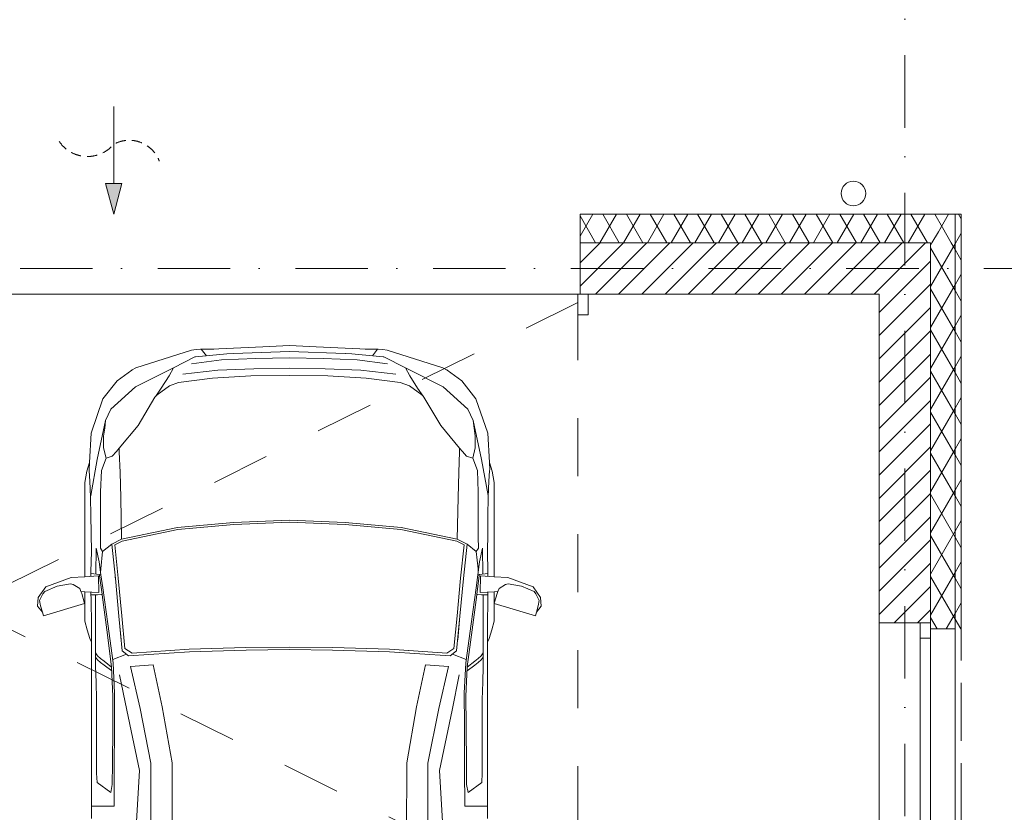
# Model space of a CAD drawing. Header units: millimetres. Extents: x -4612887 to -4536833, y -5457376 to -5415716.
# Tile 141 of 144: x -4558245 to -4553451, y -5423562 to -5419703. Entities that reach past the tile are written whole.
import ezdxf

# ---------------------------------------------------------------- set-up
doc = ezdxf.new("R2010")
doc.units = ezdxf.units.MM
doc.header["$MEASUREMENT"] = 0
for name, pattern in [('Krawędzie ukryte', [391.222223, 282.222223, -109]), ('Kropki i Kreski', [670.277762, 352.777767, -176.388884, 0, -141.111112]), ('Przerywana', [564.444447, 282.222223, -282.222223]), ('Przerywana b. gesta (2)', [80, 50, -30])]:
    doc.linetypes.add(name, pattern=pattern)
for name, color, linetype, lineweight in [('Linie', 8, 'Continuous', 18), ('Meble', 8, 'Continuous', 18), ('Osie', 8, 'Continuous', 18), ('Ściany', 8, 'Continuous', 18), ('Ściany zewnętrzne', 255, 'Continuous', 18)]:
    doc.layers.add(name, color=color, linetype=linetype, lineweight=lineweight)
pattern_1 = [(60, (-4559356.9, -5416807.61), (-86.6025, 50), []), (120, (-4559356.9, -5416807.61), (86.6025, 50), [])]
pattern_2 = [(45, (-4559356.9, -5416807.61), (-56.56854, 56.56854), [])]

# ---------------------------------------------------------------- blocks, each defined once
blk = doc.blocks.new('Linia_24', base_point=(-4557787.7, -5420649.1))
at = {"layer": 'Ściany', "linetype": 'Continuous', "lineweight": 0}
blk.add_hatch(color=151, dxfattribs=at).paths.add_polyline_path([(-4557787.7, -5420649.1), (-4557747.7, -5420499.8), (-4557827.7, -5420499.8)])
at = {"layer": 'Ściany', "color": 151, "linetype": 'Continuous', "lineweight": 0}
for p, q in [((-4557787.7, -5420499.8), (-4557787.7, -5420126)), ((-4557787.7, -5420649.1), (-4557827.7, -5420499.8)), ((-4557827.7, -5420499.8), (-4557747.7, -5420499.8)), ((-4557787.7, -5420649.1), (-4557747.7, -5420499.8))]:
    blk.add_line(p, q, dxfattribs=at)

msp = doc.modelspace()

# ---------------------------------------------------------------- hatches: boundary and pattern name
at = {"layer": 'Ściany', "linetype": 'Continuous'}
h = msp.add_hatch(dxfattribs=at)
h.set_pattern_fill('IZOLACJA_MIĘKKA', color=8, style=0, pattern_type=2)
h.set_pattern_definition(pattern_1)
h.paths.add_polyline_path([(-4553660.8, -5422669.1), (-4553660.8, -5420649.1), (-4553690.8, -5420649.1), (-4553690.8, -5422669.1)])
at = {"layer": 'Ściany zewnętrzne', "linetype": 'Continuous'}
h = msp.add_hatch(dxfattribs=at)
h.set_pattern_fill('IZOLACJA_MIĘKKA', color=8, style=0, pattern_type=2)
h.set_pattern_definition(pattern_1)
h.paths.add_polyline_path([(-4555517, -5420649.1), (-4555517, -5420789.1), (-4553823.6, -5420789.1), (-4553810.8, -5420775.6), (-4553810.8, -5420649.1)])
h = msp.add_hatch(dxfattribs=at)
h.set_pattern_fill('IZOLACJA_MIĘKKA', color=8, style=0, pattern_type=2)
h.set_pattern_definition(pattern_1)
h.paths.add_polyline_path([(-4553690.8, -5420789.1), (-4553690.8, -5420649.1), (-4553810.8, -5420775.6), (-4553810.8, -5420789.1)])
h = msp.add_hatch(dxfattribs=at)
h.set_pattern_fill('IZOLACJA_MIĘKKA', color=8, style=0, pattern_type=2)
h.set_pattern_definition(pattern_1)
h.paths.add_polyline_path([(-4553690.8, -5420649.1), (-4553810.8, -5420649.1), (-4553810.8, -5420775.6)])
h = msp.add_hatch(dxfattribs=at)
h.set_pattern_fill('BLOCZKI_CERAMICZNE', color=8, style=0, pattern_type=2)
h.set_pattern_definition(pattern_2)
h.paths.add_polyline_path([(-4555517, -5420789.1), (-4555517, -5421039.1), (-4554060.8, -5421039.1), (-4554060.8, -5420789.1)])
h = msp.add_hatch(dxfattribs=at)
h.set_pattern_fill('BLOCZKI_CERAMICZNE', color=8, style=0, pattern_type=2)
h.set_pattern_definition(pattern_2)
h.paths.add_polyline_path([(-4553810.8, -5421039.1), (-4553810.8, -5420789.1), (-4553823.6, -5420789.1), (-4554060.8, -5421039.1)])
h = msp.add_hatch(dxfattribs=at)
h.set_pattern_fill('BLOCZKI_CERAMICZNE', color=8, style=0, pattern_type=2)
h.set_pattern_definition(pattern_2)
h.paths.add_polyline_path([(-4554060.8, -5421039.1), (-4553823.6, -5420789.1), (-4554060.8, -5420789.1)])
h = msp.add_hatch(dxfattribs=at)
h.set_pattern_fill('IZOLACJA_MIĘKKA', color=256, style=0, pattern_type=2)
h.set_pattern_definition(pattern_1)
h.paths.add_polyline_path([(-4553810.8, -5420789.1), (-4553810.8, -5420775.6), (-4553823.6, -5420789.1)])
h = msp.add_hatch(dxfattribs=at)
h.set_pattern_fill('IZOLACJA_MIĘKKA', color=8, style=0, pattern_type=2)
h.set_pattern_definition(pattern_1)
h.paths.add_polyline_path([(-4553810.8, -5420789.1), (-4553810.8, -5422639.1), (-4553810.8, -5422669.1), (-4553690.8, -5422669.1), (-4553690.8, -5420789.1)])
h = msp.add_hatch(dxfattribs=at)
h.set_pattern_fill('BLOCZKI_CERAMICZNE', color=8, style=0, pattern_type=2)
h.set_pattern_definition(pattern_2)
h.paths.add_polyline_path([(-4553810.8, -5421039.1), (-4554060.8, -5421039.1), (-4554060.8, -5422639.1), (-4553860.8, -5422639.1), (-4553810.8, -5422639.1)])

# ---------------------------------------------------------------- linework, layer by layer
at = {"layer": 'Linie', "color": 8, "linetype": 'Continuous'}
for p, q in [((-4557168.2, -5421300.2), (-4557275.5, -5421305.8)), ((-4557061.6, -5421294.9), (-4557168.2, -5421300.2)), ((-4556932.1, -5421289.5), (-4557061.6, -5421294.9)), ((-4556932.1, -5421289.5), (-4556802.5, -5421294.9)), ((-4556802.5, -5421294.9), (-4556695.9, -5421300.2)), ((-4556695.9, -5421300.2), (-4556588.6, -5421305.8)), ((-4557408.4, -5421312.5), (-4557679.1, -5421398.1)), ((-4557496.9, -5421397.6), (-4557392.1, -5421344.4)), ((-4557386.4, -5421309.4), (-4557408.4, -5421312.5)), ((-4557388.9, -5421344.2), (-4557392.1, -5421344.4)), ((-4557236.6, -5421329.1), (-4557388.9, -5421344.2)), ((-4557364.4, -5421306.3), (-4557386.4, -5421309.4)), ((-4557361.1, -5421307.3), (-4557364.4, -5421306.3)), ((-4557361.1, -5421307.3), (-4557336.4, -5421339)), ((-4557359.7, -5421307.8), (-4557361.1, -5421307.3)), ((-4557300.2, -5421306.4), (-4557359.7, -5421307.8)), ((-4557275.5, -5421305.8), (-4557300.2, -5421306.4)), ((-4557204.4, -5421327.9), (-4557236.6, -5421329.1)), ((-4557203.7, -5421327.8), (-4556932.1, -5421317.7)), ((-4556932.1, -5421349.2), (-4557097.1, -5421352.5)), ((-4556660.4, -5421327.8), (-4556932.1, -5421317.7)), ((-4556932.1, -5421349.2), (-4556767, -5421352.5)), ((-4556659.7, -5421327.9), (-4556627.6, -5421329.1)), ((-4556627.6, -5421329.1), (-4556475.2, -5421344.2)), ((-4556588.6, -5421305.8), (-4556563.9, -5421306.4)), ((-4556563.9, -5421306.4), (-4556504.4, -5421307.8)), ((-4556503, -5421307.3), (-4556527.7, -5421339)), ((-4556504.4, -5421307.8), (-4556503, -5421307.3)), ((-4556503, -5421307.3), (-4556499.7, -5421306.3)), ((-4556499.7, -5421306.3), (-4556477.7, -5421309.4)), ((-4556477.7, -5421309.4), (-4556455.7, -5421312.5)), ((-4556475.2, -5421344.2), (-4556472, -5421344.4)), ((-4556367.2, -5421397.6), (-4556472, -5421344.4)), ((-4556455.7, -5421312.5), (-4556185, -5421398.1)), ((-4557679.1, -5421398.1), (-4557697.4, -5421407.2)), ((-4557496.9, -5421397.6), (-4557680.9, -5421491.1)), ((-4557518.3, -5421436.5), (-4557496.9, -5421397.6)), ((-4557409.5, -5421379), (-4557262.1, -5421359.1)), ((-4557097.1, -5421352.5), (-4557262.1, -5421359.1)), ((-4556767, -5421352.5), (-4556602, -5421359.1)), ((-4556454.6, -5421379), (-4556602, -5421359.1)), ((-4556345.9, -5421436.5), (-4556367.2, -5421397.6)), ((-4556367.2, -5421397.6), (-4556183.2, -5421491.1)), ((-4556185, -5421398.1), (-4556166.7, -5421407.2)), ((-4557700.1, -5421408.5), (-4557771, -5421461.8)), ((-4557698.1, -5421407.5), (-4557700.1, -5421408.5)), ((-4557700.1, -5421408.5), (-4557700.1, -5421408.5)), ((-4557697.4, -5421407.2), (-4557698.1, -5421407.5)), ((-4557556.3, -5421496.7), (-4557518.3, -5421436.5)), ((-4557279.9, -5421409.2), (-4557450.4, -5421428)), ((-4557306.4, -5421448.3), (-4557119.2, -5421437.6)), ((-4557105.8, -5421402.6), (-4557279.9, -5421409.2)), ((-4557119.2, -5421437.6), (-4556932.1, -5421434.6)), ((-4556932.1, -5421399.3), (-4557105.8, -5421402.6)), ((-4556932.1, -5421399.3), (-4556758.3, -5421402.6)), ((-4556744.9, -5421437.6), (-4556932.1, -5421434.6)), ((-4556758.3, -5421402.6), (-4556584.2, -5421409.2)), ((-4556557.7, -5421448.3), (-4556744.9, -5421437.6)), ((-4556584.2, -5421409.2), (-4556413.8, -5421428)), ((-4556307.8, -5421496.7), (-4556345.9, -5421436.5)), ((-4556166.7, -5421407.2), (-4556166, -5421407.5)), ((-4556166, -5421407.5), (-4556164, -5421408.5)), ((-4556164, -5421408.5), (-4556164, -5421408.5)), ((-4556164, -5421408.5), (-4556093.1, -5421461.8)), ((-4557771, -5421461.8), (-4557840, -5421548)), ((-4557680.9, -5421491.1), (-4557801.4, -5421599.2)), ((-4557516.5, -5421486.2), (-4557576.1, -5421529.6)), ((-4557471.6, -5421468.5), (-4557516.5, -5421486.2)), ((-4557471.6, -5421468.5), (-4557306.4, -5421448.3)), ((-4556392.5, -5421468.5), (-4556557.7, -5421448.3)), ((-4556392.5, -5421468.5), (-4556347.6, -5421486.2)), ((-4556347.6, -5421486.2), (-4556288, -5421529.6)), ((-4556183.2, -5421491.1), (-4556062.7, -5421599.2)), ((-4556093.1, -5421461.8), (-4556024.1, -5421548)), ((-4557587, -5421541.3), (-4557669, -5421678.9)), ((-4557582.9, -5421535.2), (-4557587, -5421541.3)), ((-4557582.9, -5421535.1), (-4557556.3, -5421496.7)), ((-4557576.1, -5421529.6), (-4557582.8, -5421535.1)), ((-4556281.2, -5421535.1), (-4556307.8, -5421496.7)), ((-4556288, -5421529.6), (-4556281.3, -5421535.1)), ((-4556281.2, -5421535.2), (-4556277.2, -5421541.3)), ((-4556277.2, -5421541.3), (-4556195.1, -5421678.9)), ((-4557840, -5421548), (-4557898.1, -5421716.5)), ((-4556024.1, -5421548), (-4555966, -5421716.5)), ((-4557827.4, -5421654.8), (-4557801.4, -5421599.2)), ((-4556036.7, -5421654.8), (-4556062.7, -5421599.2)), ((-4557827.4, -5421654.8), (-4557867.5, -5421844.6)), ((-4557827.4, -5421654.8), (-4557831, -5421691.8)), ((-4557760.9, -5421789), (-4557669, -5421678.9)), ((-4556103.2, -5421789), (-4556195.1, -5421678.9)), ((-4556036.7, -5421654.8), (-4555996.6, -5421844.6)), ((-4556036.7, -5421654.8), (-4556033.1, -5421691.8)), ((-4557898.1, -5421716.5), (-4557905.4, -5421859.4)), ((-4557831, -5421691.8), (-4557837, -5421731.2)), ((-4557837, -5421731.2), (-4557836.7, -5421787.1)), ((-4556033.1, -5421691.8), (-4556027.1, -5421731.2)), ((-4556027.1, -5421731.2), (-4556027.4, -5421787.1)), ((-4555966, -5421716.5), (-4555958.7, -5421859.4)), ((-4557836.7, -5421787.1), (-4557824.8, -5421837.1)), ((-4557824.8, -5421837.1), (-4557794.9, -5421827.7)), ((-4557774.5, -5421804.4), (-4557794.9, -5421827.7)), ((-4557760.9, -5421789), (-4557774.5, -5421804.4)), ((-4557760.9, -5421789), (-4557760.3, -5421806.8)), ((-4557760.3, -5421806.8), (-4557756.9, -5421907.3)), ((-4556103.8, -5421806.8), (-4556107.2, -5421907.3)), ((-4556103.2, -5421789), (-4556103.8, -5421806.8)), ((-4556103.2, -5421789), (-4556089.6, -5421804.4)), ((-4556089.6, -5421804.4), (-4556069.2, -5421827.7)), ((-4556039.3, -5421837.1), (-4556069.2, -5421827.7)), ((-4556027.4, -5421787.1), (-4556039.3, -5421837.1)), ((-4557905.4, -5421859.4), (-4557918.8, -5421900.4)), ((-4557905.4, -5421859.4), (-4557907.1, -5421893.2)), ((-4557867.5, -5421844.6), (-4557899.1, -5422019)), ((-4557847.8, -5421896.9), (-4557824.8, -5421837.1)), ((-4556016.4, -5421896.9), (-4556039.3, -5421837.1)), ((-4555996.6, -5421844.6), (-4555965, -5422019)), ((-4555958.7, -5421859.4), (-4555957, -5421893.2)), ((-4555958.7, -5421859.4), (-4555945.3, -5421900.4)), ((-4557918.8, -5421900.4), (-4557928.7, -5421956.5)), ((-4557906.7, -5421899.6), (-4557907.1, -5421893.2)), ((-4557903.5, -5421948.9), (-4557906.7, -5421899.6)), ((-4557906.7, -5421899.6), (-4557906.6, -5421901.1)), ((-4557851.6, -5422002.2), (-4557847.8, -5421896.9)), ((-4557756.9, -5421907.3), (-4557753.3, -5422029.5)), ((-4556107.2, -5421907.3), (-4556110.8, -5422029.5)), ((-4556012.5, -5422002.2), (-4556016.4, -5421896.9)), ((-4555960.6, -5421948.9), (-4555957.4, -5421899.6)), ((-4555957.4, -5421899.6), (-4555957.5, -5421901.1)), ((-4555957.4, -5421899.6), (-4555957, -5421893.2)), ((-4555945.3, -5421900.4), (-4555935.4, -5421956.5)), ((-4557928.7, -5421956.5), (-4557928.7, -5422414.5)), ((-4557900.4, -5422026.1), (-4557903.5, -5421948.9)), ((-4557903.5, -5421948.9), (-4557903.2, -5421957)), ((-4555963.7, -5422026.1), (-4555960.6, -5421948.9)), ((-4555960.6, -5421948.9), (-4555960.9, -5421957)), ((-4555935.4, -5421956.5), (-4555935.4, -5422414.5)), ((-4557899.1, -5422019), (-4557900.4, -5422026.1)), ((-4557851.6, -5422152.1), (-4557851.6, -5422002.2)), ((-4556012.5, -5422152.1), (-4556012.5, -5422002.2)), ((-4555965, -5422019), (-4555963.7, -5422026.1)), ((-4557900.4, -5422026.1), (-4557900.3, -5422032.7)), ((-4557900.3, -5422032.7), (-4557898.9, -5422113.4)), ((-4557749.4, -5422231.6), (-4557753.3, -5422029.5)), ((-4556114.7, -5422231.6), (-4556110.8, -5422029.5)), ((-4555963.8, -5422032.7), (-4555965.2, -5422113.4)), ((-4555963.7, -5422026.1), (-4555963.8, -5422032.7)), ((-4557898.9, -5422113.4), (-4557897.4, -5422206)), ((-4555965.2, -5422113.4), (-4555966.7, -5422206)), ((-4557851.2, -5422223), (-4557851.6, -5422152.1)), ((-4557204.1, -5422150.2), (-4557476.3, -5422174.4)), ((-4557203.5, -5422160.2), (-4557474.9, -5422184.3)), ((-4556932.1, -5422139.1), (-4557204.1, -5422150.2)), ((-4556932.1, -5422149.1), (-4557203.5, -5422160.2)), ((-4556932.1, -5422139.1), (-4556660, -5422150.2)), ((-4556932.1, -5422149.1), (-4556660.6, -5422160.2)), ((-4556660.6, -5422160.2), (-4556389.2, -5422184.3)), ((-4556660, -5422150.2), (-4556387.8, -5422174.4)), ((-4556013, -5422223), (-4556012.5, -5422152.1)), ((-4557897.4, -5422206), (-4557896, -5422291.5)), ((-4557476.3, -5422174.4), (-4557749.4, -5422231.6)), ((-4557474.9, -5422184.3), (-4557746.4, -5422241.1)), ((-4556389.2, -5422184.3), (-4556117.7, -5422241.1)), ((-4556387.8, -5422174.4), (-4556114.7, -5422231.6)), ((-4555966.7, -5422206), (-4555968.1, -5422291.5)), ((-4557852.2, -5422276.4), (-4557851.2, -5422223)), ((-4557797.2, -5422256.4), (-4557842, -5422292.1)), ((-4557749.4, -5422231.6), (-4557797.2, -5422256.4)), ((-4557797.2, -5422256.4), (-4557779.3, -5422423.7)), ((-4557746.4, -5422241.1), (-4557782.8, -5422260)), ((-4557765.6, -5422421.8), (-4557782.8, -5422260)), ((-4556117.7, -5422241.1), (-4556081.4, -5422260)), ((-4556114.7, -5422231.6), (-4556066.9, -5422256.4)), ((-4556098.5, -5422421.8), (-4556081.4, -5422260)), ((-4556066.9, -5422256.4), (-4556084.8, -5422423.7)), ((-4556066.9, -5422256.4), (-4556022.1, -5422292.1)), ((-4556011.9, -5422276.4), (-4556013, -5422223)), ((-4557896, -5422292.1), (-4557898.5, -5422391)), ((-4557896, -5422292.1), (-4557896, -5422291.5)), ((-4557872.7, -5422276.3), (-4557874, -5422402.1)), ((-4557858.2, -5422341.7), (-4557872.7, -5422276.3)), ((-4557852.2, -5422276.4), (-4557842, -5422292.1)), ((-4557842, -5422292.1), (-4557850.8, -5422376.5)), ((-4556011.9, -5422276.4), (-4556022.1, -5422292.1)), ((-4556022.1, -5422292.1), (-4556013.3, -5422376.5)), ((-4556006, -5422341.7), (-4555991.5, -5422276.3)), ((-4555991.5, -5422276.3), (-4555990.1, -5422402.1)), ((-4555968.1, -5422292.1), (-4555968.1, -5422291.5)), ((-4555968.1, -5422292.1), (-4555965.6, -5422391)), ((-4557849.8, -5422405.3), (-4557858.2, -5422341.7)), ((-4556014.3, -5422405.3), (-4556006, -5422341.7)), ((-4557898.7, -5422403), (-4557898.9, -5422412.6)), ((-4557898.5, -5422391), (-4557898.7, -5422398.3)), ((-4557857.1, -5422404.7), (-4557898.7, -5422398.3)), ((-4557898.7, -5422398.3), (-4557898.7, -5422402.3)), ((-4557898.7, -5422402.3), (-4557898.7, -5422403)), ((-4557873.9, -5422401), (-4557873.7, -5422401)), ((-4557857.1, -5422404.7), (-4557856.5, -5422409.7)), ((-4557857.1, -5422404.7), (-4557856.1, -5422404.8)), ((-4557856.1, -5422404.8), (-4557849.8, -5422405.3)), ((-4557851.5, -5422394.6), (-4557850.8, -5422376.5)), ((-4557849.8, -5422405.3), (-4557840.9, -5422469.4)), ((-4556014.3, -5422405.3), (-4556023.2, -5422469.4)), ((-4556008, -5422404.8), (-4556014.3, -5422405.3)), ((-4556012.6, -5422394.6), (-4556013.3, -5422376.5)), ((-4556007, -5422404.7), (-4556008, -5422404.8)), ((-4556007, -5422404.7), (-4556007.6, -5422409.7)), ((-4556007, -5422404.7), (-4555965.4, -5422398.3)), ((-4555990.3, -5422401), (-4555990.4, -5422401)), ((-4555965.6, -5422391), (-4555965.4, -5422398.3)), ((-4555965.4, -5422398.3), (-4555965.4, -5422402.3)), ((-4555965.4, -5422402.3), (-4555965.4, -5422403)), ((-4555965.4, -5422403), (-4555965.2, -5422412.6)), ((-4557995.3, -5422418.8), (-4558118.8, -5422463.9)), ((-4557997.6, -5422448.9), (-4558062.6, -5422460.5)), ((-4557984.2, -5422453.4), (-4557997.6, -5422448.9)), ((-4557928.7, -5422414.5), (-4557995.3, -5422418.8)), ((-4557861.6, -5422410.2), (-4557928.5, -5422414.5)), ((-4557861.6, -5422410.2), (-4557860.7, -5422491.9)), ((-4557856.5, -5422409.7), (-4557844.5, -5422500.4)), ((-4557780.1, -5422416.5), (-4557779.2, -5422424.7)), ((-4557779.3, -5422423.7), (-4557762.3, -5422606.4)), ((-4557748.6, -5422605.2), (-4557765.6, -5422421.8)), ((-4557765.4, -5422423.5), (-4557765.6, -5422421.8)), ((-4556115.5, -5422605.2), (-4556098.5, -5422421.8)), ((-4556084.8, -5422423.7), (-4556101.8, -5422606.4)), ((-4556098.7, -5422423.5), (-4556098.5, -5422421.8)), ((-4556084, -5422416.5), (-4556084.9, -5422424.7)), ((-4556007.6, -5422409.7), (-4556019.6, -5422500.4)), ((-4556002.5, -5422410.2), (-4556003.4, -5422491.9)), ((-4556002.5, -5422410.2), (-4555935.6, -5422414.5)), ((-4555935.4, -5422414.5), (-4555868.8, -5422418.8)), ((-4555879.9, -5422453.4), (-4555866.6, -5422448.9)), ((-4555868.8, -5422418.8), (-4555745.3, -5422463.9)), ((-4555866.6, -5422448.9), (-4555801.5, -5422460.5)), ((-4558118.8, -5422463.9), (-4558154.9, -5422515.7)), ((-4558132.3, -5422497.9), (-4558148.6, -5422530.9)), ((-4558132.3, -5422497.9), (-4558123.4, -5422486.7)), ((-4558062.6, -5422460.5), (-4558123.4, -5422486.7)), ((-4557953.1, -5422472.1), (-4557984.2, -5422453.4)), ((-4557947.5, -5422486.3), (-4557953.1, -5422472.1)), ((-4557943.5, -5422496.6), (-4557947.5, -5422486.3)), ((-4557947.5, -5422486.3), (-4557928.7, -5422487.5)), ((-4557931.3, -5422539), (-4557943.5, -5422496.6)), ((-4557860.7, -5422491.9), (-4557928.7, -5422487.5)), ((-4557928.7, -5422487.5), (-4557928.7, -5422630.3)), ((-4557898.3, -5422489.5), (-4557898.1, -5422530.2)), ((-4557848.1, -5422501.5), (-4557844.5, -5422500.4)), ((-4557844.3, -5422502.4), (-4557844.5, -5422500.4)), ((-4557844.5, -5422500.4), (-4557844.5, -5422500.4)), ((-4557840.9, -5422469.4), (-4557816.6, -5422644.4)), ((-4556023.2, -5422469.4), (-4556047.5, -5422644.4)), ((-4556019.8, -5422502.4), (-4556019.6, -5422500.4)), ((-4556016, -5422501.5), (-4556019.6, -5422500.4)), ((-4556019.6, -5422500.4), (-4556019.6, -5422500.4)), ((-4556003.4, -5422491.9), (-4555935.4, -5422487.5)), ((-4555965.8, -5422489.5), (-4555966, -5422530.2)), ((-4555916.6, -5422486.3), (-4555935.4, -5422487.5)), ((-4555935.4, -5422487.5), (-4555935.4, -5422630.3)), ((-4555932.8, -5422539), (-4555920.6, -5422496.6)), ((-4555920.6, -5422496.6), (-4555916.6, -5422486.3)), ((-4555916.6, -5422486.3), (-4555911, -5422472.1)), ((-4555911, -5422472.1), (-4555879.9, -5422453.4)), ((-4555801.5, -5422460.5), (-4555740.7, -5422486.7)), ((-4555745.3, -5422463.9), (-4555709.2, -5422515.7)), ((-4555731.8, -5422497.9), (-4555740.7, -5422486.7)), ((-4555731.8, -5422497.9), (-4555715.5, -5422530.9)), ((-4558154.9, -5422515.7), (-4558158, -5422558)), ((-4558148.6, -5422530.9), (-4558143.7, -5422556.8)), ((-4558129.7, -5422605.7), (-4557929.4, -5422545.5)), ((-4557929.4, -5422545.5), (-4557931.3, -5422539)), ((-4557898.2, -5422503.7), (-4557876.3, -5422503.6)), ((-4557896.5, -5422644.3), (-4557898.1, -5422530.2)), ((-4557876.3, -5422503.6), (-4557867.2, -5422503.6)), ((-4557875.6, -5422503.6), (-4557875.9, -5422785.6)), ((-4557867.2, -5422503.6), (-4557848.1, -5422501.5)), ((-4557821.8, -5422672.7), (-4557844.3, -5422502.4)), ((-4556042.3, -5422672.7), (-4556019.8, -5422502.4)), ((-4555996.9, -5422503.6), (-4556016, -5422501.5)), ((-4555987.8, -5422503.6), (-4555996.9, -5422503.6)), ((-4555988.5, -5422503.6), (-4555988.2, -5422785.6)), ((-4555965.9, -5422503.7), (-4555987.8, -5422503.6)), ((-4555967.6, -5422644.3), (-4555966, -5422530.2)), ((-4555934.7, -5422545.5), (-4555932.8, -5422539)), ((-4555734.4, -5422605.7), (-4555934.7, -5422545.5)), ((-4555715.5, -5422530.9), (-4555720.4, -5422556.8)), ((-4555709.2, -5422515.7), (-4555706.1, -5422558)), ((-4558158, -5422558), (-4558134.8, -5422587.8)), ((-4558143.7, -5422556.8), (-4558134.8, -5422587.8)), ((-4558134.8, -5422587.8), (-4558129.7, -5422605.7)), ((-4555729.3, -5422587.8), (-4555734.4, -5422605.7)), ((-4555720.4, -5422556.8), (-4555729.3, -5422587.8)), ((-4555706.1, -5422558), (-4555729.3, -5422587.8)), ((-4557928.7, -5422630.3), (-4557917.2, -5422673.3)), ((-4557896.3, -5422734), (-4557896.5, -5422644.3)), ((-4557816.6, -5422644.4), (-4557790.2, -5422833.9)), ((-4557762.3, -5422606.4), (-4557746.3, -5422775.3)), ((-4557762.3, -5422606.4), (-4557751.5, -5422721.4)), ((-4557733.1, -5422764.2), (-4557748.6, -5422605.2)), ((-4556131, -5422764.2), (-4556115.5, -5422605.2)), ((-4556101.8, -5422606.4), (-4556117.8, -5422775.3)), ((-4556101.8, -5422606.4), (-4556112.6, -5422721.4)), ((-4556047.5, -5422644.4), (-4556073.9, -5422833.9)), ((-4555967.8, -5422734), (-4555967.6, -5422644.3)), ((-4555935.4, -5422630.3), (-4555946.9, -5422673.3)), ((-4557917.2, -5422673.3), (-4557904, -5422715.8)), ((-4557797.9, -5422853.4), (-4557821.8, -5422672.7)), ((-4556066.2, -5422853.4), (-4556042.3, -5422672.7)), ((-4555946.9, -5422673.3), (-4555960.1, -5422715.8)), ((-4557904, -5422715.8), (-4557896.3, -5422734)), ((-4557896.3, -5422734), (-4557896, -5422851.3)), ((-4555967.8, -5422734), (-4555968.1, -5422851.3)), ((-4555960.1, -5422715.8), (-4555967.8, -5422734)), ((-4557875.9, -5422785.6), (-4557866, -5422799.1)), ((-4557875.9, -5422806.6), (-4557875.9, -5422785.6)), ((-4557746.3, -5422775.3), (-4557715.2, -5422799.6)), ((-4557698.1, -5422786.3), (-4557733.1, -5422764.2)), ((-4557715.2, -5422799.6), (-4557418.9, -5422779.8)), ((-4557420, -5422767.3), (-4557698.1, -5422786.3)), ((-4557420, -5422767.2), (-4557513.2, -5422773.6)), ((-4557143.7, -5422758.7), (-4557420, -5422767.3)), ((-4557418.9, -5422779.8), (-4557142.5, -5422771.6)), ((-4556932.1, -5422757), (-4557143.7, -5422758.7)), ((-4557142.5, -5422771.6), (-4556932.1, -5422769.8)), ((-4556932.1, -5422757), (-4556720.4, -5422758.7)), ((-4556721.6, -5422771.6), (-4556932.1, -5422769.8)), ((-4556445.2, -5422779.8), (-4556721.6, -5422771.6)), ((-4556720.4, -5422758.7), (-4556444.1, -5422767.3)), ((-4556148.9, -5422799.6), (-4556445.2, -5422779.8)), ((-4556444.1, -5422767.2), (-4556350.9, -5422773.6)), ((-4556444.1, -5422767.3), (-4556166, -5422786.3)), ((-4556166, -5422786.3), (-4556131, -5422764.2)), ((-4556117.8, -5422775.3), (-4556148.9, -5422799.6)), ((-4555988.2, -5422785.6), (-4555998.2, -5422799.1)), ((-4555988.2, -5422806.6), (-4555988.2, -5422785.6)), ((-4557875.9, -5422806.6), (-4557876, -5422852.5)), ((-4557866, -5422819.5), (-4557875.9, -5422806.6)), ((-4557866, -5422799.1), (-4557851.7, -5422812.7)), ((-4557851.7, -5422832.5), (-4557866, -5422819.5)), ((-4557851.7, -5422812.7), (-4557834.2, -5422826.4)), ((-4557834.2, -5422845.6), (-4557851.7, -5422832.5)), ((-4557834.2, -5422826.4), (-4557797.9, -5422854.7)), ((-4557792.6, -5422816.9), (-4557725.6, -5422792.3)), ((-4557790.2, -5422833.9), (-4557783.6, -5422982.3)), ((-4557771, -5422808.7), (-4557771, -5422808.7)), ((-4556071.5, -5422816.9), (-4556138.6, -5422792.3)), ((-4556093.1, -5422808.7), (-4556093.1, -5422808.7)), ((-4556073.9, -5422833.9), (-4556080.5, -5422982.3)), ((-4556029.9, -5422826.4), (-4556066.3, -5422854.7)), ((-4556012.4, -5422812.7), (-4556029.9, -5422826.4)), ((-4556029.9, -5422845.6), (-4556012.4, -5422832.5)), ((-4555998.2, -5422799.1), (-4556012.4, -5422812.7)), ((-4556012.4, -5422832.5), (-4555998.2, -5422819.5)), ((-4555998.2, -5422819.5), (-4555988.2, -5422806.6)), ((-4555988.2, -5422806.6), (-4555988.1, -5422852.5)), ((-4557896, -5422851.3), (-4557896, -5422933.7)), ((-4557876, -5422852.5), (-4557873.7, -5422928.8)), ((-4557797, -5422873.3), (-4557834.2, -5422845.6)), ((-4557791.4, -5422997.4), (-4557797.9, -5422853.4)), ((-4557594.9, -5422843.7), (-4557706.4, -5422851.2)), ((-4557659, -5423056.8), (-4557706.4, -5422851.2)), ((-4557551.4, -5423047.6), (-4557594.9, -5422843.7)), ((-4556312.7, -5423047.6), (-4556269.2, -5422843.7)), ((-4556269.2, -5422843.7), (-4556157.7, -5422851.2)), ((-4556205.1, -5423056.8), (-4556157.7, -5422851.2)), ((-4556072.7, -5422997.4), (-4556066.2, -5422853.4)), ((-4556067.1, -5422873.3), (-4556029.9, -5422845.6)), ((-4555988.1, -5422852.5), (-4555990.4, -5422928.8)), ((-4555968.1, -5422851.3), (-4555968.1, -5422933.7)), ((-4557873.7, -5422928.8), (-4557871.1, -5423012.1)), ((-4557724.3, -5423064.9), (-4557759.3, -5422891.8)), ((-4556139.8, -5423064.9), (-4556104.8, -5422891.8)), ((-4555990.4, -5422928.8), (-4555993, -5423012.1)), ((-4557896, -5422933.7), (-4557896, -5423016)), ((-4555968.1, -5422933.7), (-4555968.1, -5423016)), ((-4557896, -5423016), (-4557896, -5423187.4)), ((-4557871.1, -5423012.1), (-4557871.1, -5423099.2)), ((-4557792.4, -5423136), (-4557791.4, -5422997.4)), ((-4557783.8, -5423137.2), (-4557783.6, -5422982.3)), ((-4557783.6, -5422982.3), (-4557783.6, -5422983.2)), ((-4556080.5, -5422982.3), (-4556080.5, -5422983.2)), ((-4556080.4, -5423137.2), (-4556080.5, -5422982.3)), ((-4556071.7, -5423136), (-4556072.7, -5422997.4)), ((-4555993, -5423012.1), (-4555993, -5423099.2)), ((-4555968.1, -5423016), (-4555968.1, -5423187.4)), ((-4557724.3, -5423064.9), (-4557662.7, -5423357.3)), ((-4557606.5, -5423322.1), (-4557659, -5423056.8)), ((-4557503.2, -5423321), (-4557551.4, -5423047.6)), ((-4556360.9, -5423321), (-4556312.7, -5423047.6)), ((-4556257.6, -5423322.1), (-4556205.1, -5423056.8)), ((-4556139.8, -5423064.9), (-4556201.4, -5423357.3)), ((-4557871.1, -5423099.2), (-4557870.8, -5423370.6)), ((-4555993, -5423099.2), (-4555993.3, -5423370.6)), ((-4557792.5, -5423151.5), (-4557793.8, -5423325.6)), ((-4557792.4, -5423136.6), (-4557792.5, -5423151.5)), ((-4557792.4, -5423136.6), (-4557792.4, -5423136)), ((-4557785, -5423365.3), (-4557783.8, -5423137.2)), ((-4556079.1, -5423365.3), (-4556080.4, -5423137.2)), ((-4556071.7, -5423136.6), (-4556071.7, -5423136)), ((-4556071.7, -5423136.6), (-4556071.6, -5423151.5)), ((-4556071.6, -5423151.5), (-4556070.3, -5423325.6)), ((-4557896, -5423187.4), (-4557896, -5423358.9)), ((-4555968.1, -5423187.4), (-4555968.1, -5423358.9)), ((-4557896, -5423358.9), (-4557896, -5423531.4)), ((-4557793.8, -5423325.6), (-4557794.5, -5423425.9)), ((-4557662.7, -5423357.3), (-4557677.2, -5423605.7)), ((-4557602.7, -5426494.7), (-4557606.5, -5423322.1)), ((-4557505.1, -5423324.9), (-4557505.1, -5423324.9)), ((-4557503.2, -5423321), (-4557500, -5426495.2)), ((-4556360.9, -5423321), (-4556364.1, -5426495.2)), ((-4556359, -5423324.9), (-4556359, -5423324.9)), ((-4556261.5, -5426494.7), (-4556257.6, -5423322.1)), ((-4556201.4, -5423357.3), (-4556186.9, -5423605.7)), ((-4556070.3, -5423325.6), (-4556069.6, -5423425.9)), ((-4555968.1, -5423358.9), (-4555968.1, -5423531.4)), ((-4557870.8, -5423370.6), (-4557868.5, -5423416.4)), ((-4557785.8, -5423518.8), (-4557785, -5423365.3)), ((-4556078.3, -5423518.8), (-4556079.1, -5423365.3)), ((-4555993.3, -5423370.6), (-4555995.6, -5423416.4)), ((-4557868.5, -5423416.4), (-4557801.7, -5423465.4)), ((-4557801.7, -5423465.4), (-4557794.5, -5423426.1)), ((-4557794.5, -5423426.1), (-4557794.5, -5423425.9)), ((-4556069.6, -5423426.1), (-4556069.6, -5423425.9)), ((-4556062.4, -5423465.4), (-4556069.6, -5423426.1)), ((-4555995.6, -5423416.4), (-4556062.4, -5423465.4)), ((-4557896, -5423531.4), (-4557835.5, -5423531.4)), ((-4557896, -5423531.4), (-4557896, -5423591.6)), ((-4557835.5, -5423531.4), (-4557803.3, -5423531.4)), ((-4557803.3, -5423531.4), (-4557787.2, -5423531.4)), ((-4557787.2, -5423531.4), (-4557785.9, -5423531.4)), ((-4557785.9, -5423531.4), (-4557785.8, -5423518.8)), ((-4556078.2, -5423531.4), (-4556078.3, -5423518.8)), ((-4556076.9, -5423531.4), (-4556078.2, -5423531.4)), ((-4556060.8, -5423531.4), (-4556076.9, -5423531.4)), ((-4556028.6, -5423531.4), (-4556060.8, -5423531.4)), ((-4555968.1, -5423531.4), (-4556028.6, -5423531.4)), ((-4555968.1, -5423531.4), (-4555968.1, -5423591.6))]:
    msp.add_line(p, q, dxfattribs=at)
at = {"layer": 'Linie', "color": 8, "linetype": 'Przerywana b. gesta (2)', "flags": 128}
msp.add_lwpolyline([(-4558052.8, -5420296, 0.498775), (-4557787.7, -5420309.8, -0.457144), (-4557565.6, -5420391.1)], format="xyb", dxfattribs=at)
at = {"layer": 'Meble', "color": 8, "linetype": 'Continuous'}
for start, end in [(0, 180), (180, 0)]:
    msp.add_arc((-4554186, -5420549.1), 60, start, end, dxfattribs=at)
at = {"layer": 'Osie', "color": 8, "linetype": 'Kropki i Kreski'}
for p, q in [((-4553935.8, -5455088.8), (-4553935.8, -5418373.7)), ((-4551857, -5420914.1), (-4607179.5, -5420914.1))]:
    msp.add_line(p, q, dxfattribs=at)
at = {"layer": 'Ściany', "color": 8, "linetype": 'Continuous', "flags": 128}
for points in [[(-4553660.8, -5420649.1), (-4553690.8, -5420649.1)], [(-4553690.8, -5420649.1), (-4553690.8, -5422669.1)], [(-4553660.8, -5422669.1), (-4553660.8, -5420649.1)]]:
    msp.add_lwpolyline(points, dxfattribs=at)
at = {"layer": 'Ściany', "color": 8, "linetype": 'Krawędzie ukryte', "flags": 128}
for points in [[(-4553690.8, -5422669.1), (-4553690.8, -5431429.1)], [(-4553660.8, -5431429.1), (-4553660.8, -5422669.1)]]:
    msp.add_lwpolyline(points, dxfattribs=at)
at = {"layer": 'Ściany zewnętrzne', "color": 8, "linetype": 'Continuous'}
for p, q in [((-4555517, -5420649.1), (-4555517, -5420789.1)), ((-4554060.8, -5420789.1), (-4555517, -5420789.1)), ((-4555517, -5420789.1), (-4555517, -5421039.1)), ((-4553823.6, -5420789.1), (-4554060.8, -5420789.1)), ((-4553823.6, -5420789.1), (-4553810.8, -5420789.1)), ((-4553810.8, -5421039.1), (-4553810.8, -5420789.1)), ((-4561507, -5421039.1), (-4555527, -5421039.1)), ((-4555477, -5421039.1), (-4555527, -5421039.1)), ((-4555527, -5421039.1), (-4555527, -5421139.1)), ((-4555477, -5421139.1), (-4555477, -5421039.1)), ((-4553810.8, -5422639.1), (-4553810.8, -5421039.1)), ((-4555527, -5421139.1), (-4555477, -5421139.1)), ((-4553860.8, -5422639.1), (-4554060.8, -5422639.1)), ((-4554060.8, -5422639.1), (-4554060.8, -5424739.1)), ((-4553810.8, -5422639.1), (-4553860.8, -5422639.1)), ((-4553860.8, -5422639.1), (-4553860.8, -5422714.1)), ((-4553810.8, -5422639.1), (-4553860.8, -5422639.1)), ((-4553810.8, -5422669.1), (-4553810.8, -5422639.1)), ((-4553810.8, -5422714.1), (-4553810.8, -5422639.1)), ((-4553810.8, -5422669.1), (-4553810.8, -5422639.1)), ((-4553690.8, -5422669.1), (-4553810.8, -5422669.1)), ((-4553690.8, -5422669.1), (-4553690.8, -5424709.1)), ((-4553860.8, -5422714.1), (-4553810.8, -5422714.1)), ((-4553860.8, -5422714.1), (-4553860.8, -5424664.1)), ((-4553810.8, -5424664.1), (-4553810.8, -5422714.1))]:
    msp.add_line(p, q, dxfattribs=at)
at = {"layer": 'Ściany zewnętrzne', "color": 8, "linetype": 'Przerywana'}
for p, q in [((-4561507, -5421079.1), (-4555527, -5424039.1)), ((-4555527, -5421079.1), (-4561507, -5424039.1)), ((-4555527, -5421079.1), (-4555527, -5424039.1))]:
    msp.add_line(p, q, dxfattribs=at)
at = {"layer": 'Ściany zewnętrzne', "color": 8, "linetype": 'Continuous', "flags": 128}
for points in [[(-4553690.8, -5420649.1), (-4555517, -5420649.1)], [(-4553690.8, -5420649.1), (-4553690.8, -5420789.1)], [(-4553690.8, -5422669.1), (-4553690.8, -5420789.1)], [(-4555517, -5421039.1), (-4554060.8, -5421039.1)], [(-4554060.8, -5421039.1), (-4554060.8, -5422639.1)]]:
    msp.add_lwpolyline(points, dxfattribs=at)

# ---------------------------------------------------------------- block references
at = {"layer": 'Ściany', "color": 8, "linetype": 'Continuous'}
msp.add_blockref('Linia_24', (-4557787.7, -5420649.1), dxfattribs=at)

doc.saveas('drawing.dxf')
